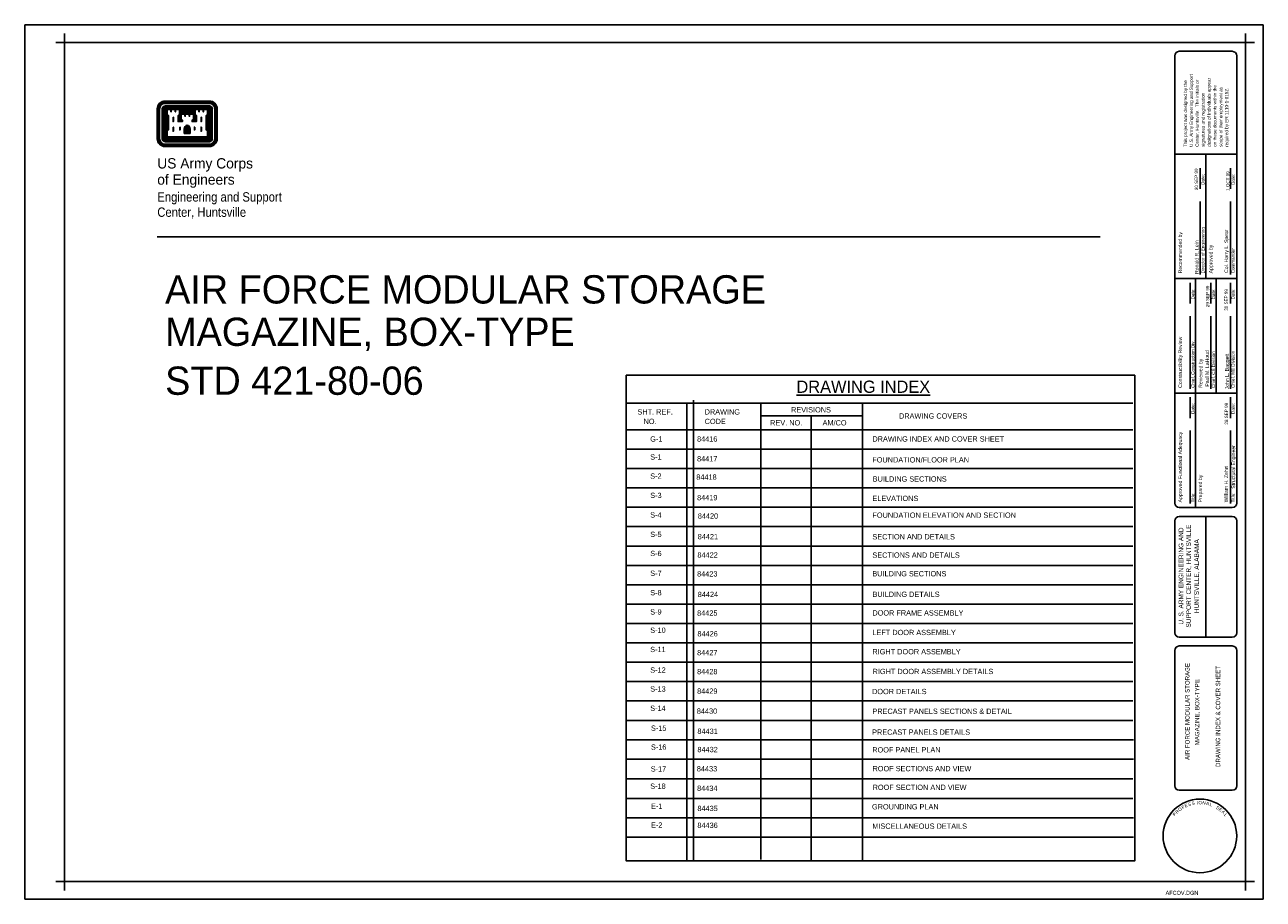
# Model space of a CAD drawing. Extents: x -153 to 962, y 174 to 402.
# Tile 1 of 2: x -153 to -120, y 361 to 384. Entities that reach past the tile are written whole.
import ezdxf
from ezdxf.enums import TextEntityAlignment as Align

# ---------------------------------------------------------------- set-up
doc = ezdxf.new("R2010")
doc.units = 0
doc.layers.get('0').update_dxf_attribs({"linetype": 'CONTINUOUS'})
for name, color, linetype in [('1', 7, 'CONTINUOUS'), ('DWG-LINES', 7, 'CONTINUOUS'), ('MG-LOGO', 7, 'CONTINUOUS'), ('TEXT', 7, 'CONTINUOUS')]:
    doc.layers.add(name, color=color, linetype=linetype)

msp = doc.modelspace()

# ---------------------------------------------------------------- linework, layer by layer
at = {"color": 0, "linetype": 'CONTINUOUS'}
msp.add_lwpolyline([(-137.003, 374.867), (-123.411, 374.867), (-123.411, 361.88), (-137.003, 361.88)], close=True, dxfattribs=at)
at = {"layer": '1', "color": 0, "linetype": 'CONTINUOUS'}
for p, q in [((-119.975, 384.24), (-153.085, 384.24)), ((-153.085, 384.24), (-153.085, 360.855)), ((-119.975, 384.24), (-153.085, 384.24)), ((-153.085, 384.24), (-153.085, 360.855)), ((-119.975, 384.24), (-153.085, 384.24)), ((-153.085, 384.24), (-153.085, 360.855)), ((-119.975, 360.855), (-119.975, 384.24)), ((-119.975, 360.855), (-119.975, 384.24)), ((-119.975, 360.855), (-119.975, 384.24)), ((-152.022, 383.768), (-152.258, 383.768)), ((-152.022, 383.768), (-152.258, 383.768)), ((-152.022, 384.004), (-152.022, 383.768)), ((-152.022, 384.004), (-152.022, 383.768)), ((-152.022, 383.768), (-120.448, 383.768)), ((-152.022, 361.327), (-152.022, 383.768)), ((-152.022, 383.768), (-120.448, 383.768)), ((-152.022, 361.327), (-152.022, 383.768)), ((-152.022, 383.768), (-120.448, 383.768)), ((-152.022, 361.327), (-152.022, 383.768)), ((-120.448, 384.004), (-120.448, 383.768)), ((-120.448, 384.004), (-120.448, 383.768)), ((-120.448, 383.768), (-120.448, 361.327)), ((-120.212, 383.768), (-120.448, 383.768)), ((-120.448, 383.768), (-120.448, 361.327)), ((-120.212, 383.768), (-120.448, 383.768)), ((-120.448, 383.768), (-120.448, 361.327)), ((-120.803, 383.53), (-122.22, 383.53)), ((-120.803, 383.53), (-122.22, 383.53)), ((-122.338, 383.412), (-122.338, 377.902)), ((-122.338, 383.412), (-122.338, 377.902)), ((-120.685, 377.902), (-120.685, 383.412)), ((-120.685, 377.902), (-120.685, 383.412)), ((-148.149, 382.201), (-149.332, 382.201)), ((-148.149, 382.201), (-149.332, 382.201)), ((-148.149, 382.201), (-149.332, 382.201)), ((-148.149, 382.189), (-149.332, 382.189)), ((-148.149, 382.189), (-149.332, 382.189)), ((-148.149, 382.189), (-149.332, 382.189)), ((-148.149, 382.172), (-149.332, 382.172)), ((-148.149, 382.172), (-149.332, 382.172)), ((-148.149, 382.172), (-149.332, 382.172)), ((-148.149, 382.155), (-149.332, 382.155)), ((-148.149, 382.155), (-149.332, 382.155)), ((-148.149, 382.155), (-149.332, 382.155)), ((-148.149, 382.139), (-149.332, 382.139)), ((-148.149, 382.139), (-149.332, 382.139)), ((-148.149, 382.139), (-149.332, 382.139)), ((-149.543, 381.991), (-149.543, 381.192)), ((-149.543, 381.991), (-149.543, 381.192)), ((-149.543, 381.991), (-149.543, 381.192)), ((-149.53, 381.991), (-149.53, 381.192)), ((-149.53, 381.991), (-149.53, 381.192)), ((-149.512, 381.991), (-149.512, 381.192)), ((-149.512, 381.991), (-149.512, 381.192)), ((-149.495, 381.991), (-149.495, 381.192)), ((-149.495, 381.991), (-149.495, 381.192)), ((-149.479, 381.991), (-149.479, 381.192)), ((-149.479, 381.991), (-149.479, 381.192)), ((-149.41, 381.991), (-149.41, 381.192)), ((-149.41, 381.991), (-149.41, 381.192)), ((-149.41, 381.991), (-149.41, 381.192)), ((-149.395, 381.991), (-149.395, 381.192)), ((-149.395, 381.991), (-149.395, 381.192)), ((-149.395, 381.991), (-149.395, 381.192)), ((-149.377, 381.991), (-149.377, 381.192)), ((-149.377, 381.991), (-149.377, 381.192)), ((-149.377, 381.991), (-149.377, 381.192)), ((-149.36, 381.991), (-149.36, 381.192)), ((-149.36, 381.991), (-149.36, 381.192)), ((-149.36, 381.991), (-149.36, 381.192)), ((-149.343, 381.991), (-149.343, 381.192)), ((-149.343, 381.991), (-149.343, 381.192)), ((-149.343, 381.991), (-149.343, 381.192)), ((-148.149, 382.071), (-149.332, 382.071)), ((-148.149, 382.071), (-149.332, 382.071)), ((-148.149, 382.071), (-149.332, 382.071)), ((-148.149, 382.053), (-149.332, 382.053)), ((-148.149, 382.053), (-149.332, 382.053)), ((-148.149, 382.053), (-149.332, 382.053)), ((-148.149, 382.036), (-149.332, 382.036)), ((-148.149, 382.036), (-149.332, 382.036)), ((-148.149, 382.036), (-149.332, 382.036)), ((-148.149, 382.02), (-149.332, 382.02)), ((-148.149, 382.02), (-149.332, 382.02)), ((-148.149, 382.02), (-149.332, 382.02)), ((-148.149, 382.002), (-149.332, 382.002)), ((-148.149, 382.002), (-149.332, 382.002)), ((-148.149, 382.002), (-149.332, 382.002)), ((-149.327, 381.991), (-149.327, 381.198)), ((-149.327, 381.991), (-149.327, 381.198)), ((-149.31, 381.991), (-149.31, 381.215)), ((-149.31, 381.991), (-149.31, 381.215)), ((-149.297, 381.821), (-149.297, 381.412)), ((-149.297, 381.821), (-149.297, 381.412)), ((-149.279, 381.804), (-149.279, 381.432)), ((-149.279, 381.804), (-149.279, 381.432)), ((-148.924, 381.987), (-148.559, 381.987)), ((-148.924, 381.987), (-148.559, 381.987)), ((-148.924, 381.971), (-148.559, 381.971)), ((-148.924, 381.971), (-148.559, 381.971)), ((-148.924, 381.955), (-148.559, 381.955)), ((-148.924, 381.955), (-148.559, 381.955)), ((-148.924, 381.937), (-148.559, 381.937)), ((-148.924, 381.937), (-148.559, 381.937)), ((-148.924, 381.921), (-148.559, 381.921)), ((-148.924, 381.921), (-148.559, 381.921)), ((-148.924, 381.904), (-148.559, 381.904)), ((-148.924, 381.904), (-148.559, 381.904)), ((-148.924, 381.885), (-148.559, 381.885)), ((-148.924, 381.885), (-148.559, 381.885)), ((-148.202, 381.804), (-148.202, 381.432)), ((-148.202, 381.804), (-148.202, 381.432)), ((-148.187, 381.819), (-148.187, 381.415)), ((-148.187, 381.819), (-148.187, 381.415)), ((-148.172, 381.991), (-148.172, 381.215)), ((-148.172, 381.991), (-148.172, 381.215)), ((-148.156, 381.991), (-148.156, 381.198)), ((-148.156, 381.991), (-148.156, 381.198)), ((-148.139, 381.991), (-148.139, 381.192)), ((-148.139, 381.991), (-148.139, 381.192)), ((-148.139, 381.991), (-148.139, 381.192)), ((-148.121, 381.991), (-148.121, 381.192)), ((-148.121, 381.991), (-148.121, 381.192)), ((-148.121, 381.991), (-148.121, 381.192)), ((-148.105, 381.991), (-148.105, 381.192)), ((-148.105, 381.991), (-148.105, 381.192)), ((-148.105, 381.991), (-148.105, 381.192)), ((-148.089, 381.991), (-148.089, 381.192)), ((-148.089, 381.991), (-148.089, 381.192)), ((-148.089, 381.991), (-148.089, 381.192)), ((-148.071, 381.991), (-148.071, 381.192)), ((-148.071, 381.991), (-148.071, 381.192)), ((-148.071, 381.991), (-148.071, 381.192)), ((-148.004, 381.991), (-148.004, 381.192)), ((-148.004, 381.991), (-148.004, 381.192)), ((-148.004, 381.991), (-148.004, 381.192)), ((-147.987, 381.991), (-147.987, 381.192)), ((-147.987, 381.991), (-147.987, 381.192)), ((-147.987, 381.991), (-147.987, 381.192)), ((-147.969, 381.991), (-147.969, 381.192)), ((-147.969, 381.991), (-147.969, 381.192)), ((-147.953, 381.991), (-147.953, 381.192)), ((-147.953, 381.991), (-147.953, 381.192)), ((-147.94, 381.991), (-147.94, 381.192)), ((-147.94, 381.991), (-147.94, 381.192)), ((-147.94, 381.991), (-147.94, 381.192)), ((-148.82, 381.331), (-148.82, 381.461)), ((-148.82, 381.331), (-148.82, 381.461)), ((-148.803, 381.331), (-148.803, 381.461)), ((-148.803, 381.331), (-148.803, 381.461)), ((-148.786, 381.331), (-148.786, 381.461)), ((-148.786, 381.331), (-148.786, 381.461)), ((-148.77, 381.331), (-148.77, 381.461)), ((-148.77, 381.331), (-148.77, 381.461)), ((-148.751, 381.331), (-148.751, 381.461)), ((-148.751, 381.331), (-148.751, 381.461)), ((-148.73, 381.331), (-148.73, 381.461)), ((-148.73, 381.331), (-148.73, 381.461)), ((-148.713, 381.331), (-148.713, 381.461)), ((-148.713, 381.331), (-148.713, 381.461)), ((-148.696, 381.331), (-148.696, 381.461)), ((-148.696, 381.331), (-148.696, 381.461)), ((-148.68, 381.331), (-148.68, 381.461)), ((-148.68, 381.331), (-148.68, 381.461)), ((-148.662, 381.331), (-148.662, 381.461)), ((-148.662, 381.331), (-148.662, 381.461)), ((-148.149, 381.18), (-149.332, 381.18)), ((-148.149, 381.18), (-149.332, 381.18)), ((-148.149, 381.18), (-149.332, 381.18)), ((-148.149, 381.164), (-149.332, 381.164)), ((-148.149, 381.164), (-149.332, 381.164)), ((-148.149, 381.164), (-149.332, 381.164)), ((-148.149, 381.147), (-149.332, 381.147)), ((-148.149, 381.147), (-149.332, 381.147)), ((-148.149, 381.147), (-149.332, 381.147)), ((-148.149, 381.13), (-149.332, 381.13)), ((-148.149, 381.13), (-149.332, 381.13)), ((-148.149, 381.13), (-149.332, 381.13)), ((-148.149, 381.113), (-149.332, 381.113)), ((-148.149, 381.113), (-149.332, 381.113)), ((-148.149, 381.113), (-149.332, 381.113)), ((-148.156, 381.198), (-149.327, 381.198)), ((-148.156, 381.198), (-149.327, 381.198)), ((-148.172, 381.215), (-149.31, 381.215)), ((-148.172, 381.215), (-149.31, 381.215)), ((-148.82, 381.331), (-148.662, 381.331)), ((-148.82, 381.331), (-148.662, 381.331)), ((-148.149, 381.045), (-149.332, 381.045)), ((-148.149, 381.045), (-149.332, 381.045)), ((-148.149, 381.028), (-149.332, 381.028)), ((-148.149, 381.028), (-149.332, 381.028)), ((-148.149, 381.012), (-149.332, 381.012)), ((-148.149, 381.012), (-149.332, 381.012)), ((-148.149, 380.995), (-149.332, 380.995)), ((-148.149, 380.995), (-149.332, 380.995)), ((-148.149, 380.982), (-149.332, 380.982)), ((-148.149, 380.982), (-149.332, 380.982)), ((-148.149, 380.982), (-149.332, 380.982)), ((-120.685, 380.776), (-122.338, 380.776)), ((-120.685, 380.776), (-122.338, 380.776)), ((-121.511, 380.776), (-121.511, 377.454)), ((-121.511, 380.776), (-121.511, 377.454)), ((-122.338, 380.665), (-122.338, 371.446)), ((-122.338, 380.665), (-122.338, 371.446)), ((-120.684, 371.446), (-120.684, 380.665)), ((-120.684, 371.446), (-120.684, 380.665)), ((-121.659, 380.406), (-121.659, 379.849)), ((-121.659, 380.406), (-121.659, 379.849)), ((-120.851, 380.406), (-120.851, 379.849)), ((-120.851, 380.406), (-120.851, 379.849)), ((-121.659, 379.514), (-121.659, 377.565)), ((-121.659, 379.514), (-121.659, 377.565)), ((-120.851, 379.514), (-120.851, 377.565)), ((-120.851, 379.514), (-120.851, 377.565)), ((-124.336, 378.567), (-149.543, 378.567)), ((-126.541, 378.567), (-149.543, 378.567)), ((-120.684, 377.454), (-122.338, 377.454)), ((-120.684, 377.454), (-122.338, 377.454)), ((-121.788, 377.454), (-121.788, 371.327)), ((-121.788, 377.454), (-121.788, 371.327)), ((-121.236, 377.454), (-121.236, 374.391)), ((-121.236, 377.454), (-121.236, 374.391)), ((-121.927, 377.342), (-121.927, 376.786)), ((-121.927, 377.342), (-121.927, 376.786)), ((-121.375, 377.342), (-121.375, 376.786)), ((-121.375, 377.342), (-121.375, 376.786)), ((-120.851, 377.342), (-120.851, 376.786)), ((-120.851, 377.342), (-120.851, 376.786)), ((-121.927, 376.451), (-121.927, 374.502)), ((-121.927, 376.451), (-121.927, 374.502)), ((-121.375, 376.451), (-121.375, 374.502)), ((-121.375, 376.451), (-121.375, 374.502)), ((-120.851, 376.451), (-120.851, 374.502)), ((-120.851, 376.451), (-120.851, 374.502)), ((-120.684, 374.391), (-122.338, 374.391)), ((-120.684, 374.391), (-122.338, 374.391)), ((-121.927, 374.279), (-121.927, 373.722)), ((-121.927, 374.279), (-121.927, 373.722)), ((-120.851, 374.279), (-120.851, 373.722)), ((-120.851, 374.279), (-120.851, 373.722)), ((-121.927, 373.388), (-121.927, 371.439)), ((-121.927, 373.388), (-121.927, 371.439)), ((-120.851, 373.388), (-120.851, 371.439)), ((-120.851, 373.388), (-120.851, 371.439)), ((-122.219, 371.327), (-120.802, 371.327)), ((-122.219, 371.327), (-120.802, 371.327)), ((-122.338, 370.973), (-122.338, 367.981)), ((-122.338, 370.973), (-122.338, 367.981)), ((-122.219, 371.091), (-120.802, 371.091)), ((-122.219, 371.091), (-120.802, 371.091)), ((-121.511, 371.091), (-121.511, 367.863)), ((-121.511, 371.091), (-121.511, 367.863)), ((-120.684, 367.981), (-120.684, 370.973)), ((-120.684, 367.981), (-120.684, 370.973)), ((-122.219, 367.863), (-120.802, 367.863)), ((-122.219, 367.863), (-120.802, 367.863)), ((-120.802, 367.627), (-122.219, 367.627)), ((-120.802, 367.627), (-122.219, 367.627)), ((-122.338, 367.509), (-122.338, 363.886)), ((-122.338, 367.509), (-122.338, 363.886)), ((-120.684, 363.886), (-120.684, 367.509)), ((-120.684, 363.886), (-120.684, 367.509)), ((-122.219, 363.768), (-120.802, 363.768)), ((-122.219, 363.768), (-120.802, 363.768)), ((-152.022, 361.327), (-152.258, 361.327)), ((-152.022, 361.327), (-152.258, 361.327)), ((-122.672, 361.327), (-152.022, 361.327)), ((-152.022, 361.327), (-152.022, 361.091)), ((-122.672, 361.327), (-152.022, 361.327)), ((-152.022, 361.327), (-152.022, 361.091)), ((-122.672, 361.327), (-152.022, 361.327)), ((-120.448, 361.327), (-122.672, 361.327)), ((-120.448, 361.327), (-122.672, 361.327)), ((-120.448, 361.327), (-122.672, 361.327)), ((-120.448, 361.327), (-120.448, 361.091)), ((-120.212, 361.327), (-120.448, 361.327)), ((-120.448, 361.327), (-120.448, 361.091)), ((-120.212, 361.327), (-120.448, 361.327)), ((-120.448, 361.327), (-120.448, 361.091)), ((-120.212, 361.327), (-120.448, 361.327)), ((-153.085, 360.855), (-119.975, 360.855)), ((-153.085, 360.855), (-119.975, 360.855)), ((-153.085, 360.855), (-119.975, 360.855))]:
    msp.add_line(p, q, dxfattribs=at)
for points in [[(-149.297, 381.991), (-149.297, 381.839), (-149.262, 381.804), (-149.262, 381.432), (-149.297, 381.397), (-149.297, 381.228), (-148.185, 381.228), (-148.185, 381.397), (-148.22, 381.432), (-148.22, 381.804), (-148.185, 381.839), (-148.185, 381.991), (-148.331, 381.991), (-148.446, 381.991), (-148.549, 381.991), (-148.549, 381.839), (-148.513, 381.804), (-148.513, 381.669), (-148.594, 381.669), (-148.594, 381.682), (-148.559, 381.716), (-148.559, 381.868), (-148.707, 381.868), (-148.819, 381.868), (-148.924, 381.868), (-148.924, 381.716), (-148.889, 381.682), (-148.889, 381.669), (-148.968, 381.669), (-148.968, 381.804), (-148.933, 381.839), (-148.933, 381.991), (-149.082, 381.991), (-149.194, 381.991), (-149.297, 381.991)], [(-149.297, 381.991), (-149.297, 381.839), (-149.262, 381.804), (-149.262, 381.432), (-149.297, 381.397), (-149.297, 381.228), (-148.185, 381.228), (-148.185, 381.397), (-148.22, 381.432), (-148.22, 381.804), (-148.185, 381.839), (-148.185, 381.991), (-148.331, 381.991), (-148.446, 381.991), (-148.549, 381.991), (-148.549, 381.839), (-148.513, 381.804), (-148.513, 381.669), (-148.594, 381.669), (-148.594, 381.682), (-148.559, 381.716), (-148.559, 381.868), (-148.707, 381.868), (-148.819, 381.868), (-148.924, 381.868), (-148.924, 381.716), (-148.889, 381.682), (-148.889, 381.669), (-148.968, 381.669), (-148.968, 381.804), (-148.933, 381.839), (-148.933, 381.991), (-149.082, 381.991), (-149.194, 381.991), (-149.297, 381.991)], [(-149.297, 381.991), (-149.297, 381.839), (-149.262, 381.804), (-149.262, 381.432), (-149.297, 381.397), (-149.297, 381.228), (-148.185, 381.228), (-148.185, 381.397), (-148.22, 381.432), (-148.22, 381.804), (-148.185, 381.839), (-148.185, 381.991), (-148.331, 381.991), (-148.446, 381.991), (-148.549, 381.991), (-148.549, 381.839), (-148.513, 381.804), (-148.513, 381.669), (-148.594, 381.669), (-148.594, 381.682), (-148.559, 381.716), (-148.559, 381.868), (-148.707, 381.868), (-148.819, 381.868), (-148.924, 381.868), (-148.924, 381.716), (-148.889, 381.682), (-148.889, 381.669), (-148.968, 381.669), (-148.968, 381.804), (-148.933, 381.839), (-148.933, 381.991), (-149.082, 381.991), (-149.194, 381.991), (-149.297, 381.991)], [(-149.28, 381.975), (-149.28, 381.845), (-149.246, 381.811), (-149.246, 381.426), (-149.28, 381.391), (-149.28, 381.245), (-148.202, 381.245), (-148.202, 381.391), (-148.237, 381.426), (-148.237, 381.811), (-148.202, 381.845), (-148.202, 381.975), (-148.306, 381.975), (-148.306, 381.914), (-148.316, 381.914), (-148.316, 381.975), (-148.419, 381.975), (-148.419, 381.914), (-148.428, 381.914), (-148.428, 381.975), (-148.53, 381.975), (-148.53, 381.845), (-148.498, 381.811), (-148.498, 381.652), (-148.611, 381.652), (-148.611, 381.689), (-148.576, 381.723), (-148.576, 381.853), (-148.68, 381.853), (-148.68, 381.792), (-148.69, 381.792), (-148.69, 381.853), (-148.793, 381.853), (-148.793, 381.792), (-148.803, 381.792), (-148.803, 381.853), (-148.906, 381.853), (-148.906, 381.723), (-148.87, 381.689), (-148.87, 381.652), (-148.987, 381.652), (-148.987, 381.811), (-148.95, 381.845), (-148.95, 381.975), (-149.053, 381.975), (-149.053, 381.914), (-149.064, 381.914), (-149.064, 381.975), (-149.167, 381.975), (-149.167, 381.914), (-149.177, 381.914), (-149.177, 381.975), (-149.28, 381.975)], [(-149.28, 381.975), (-149.28, 381.845), (-149.246, 381.811), (-149.246, 381.426), (-149.28, 381.391), (-149.28, 381.245), (-148.202, 381.245), (-148.202, 381.391), (-148.237, 381.426), (-148.237, 381.811), (-148.202, 381.845), (-148.202, 381.975), (-148.306, 381.975), (-148.306, 381.914), (-148.316, 381.914), (-148.316, 381.975), (-148.419, 381.975), (-148.419, 381.914), (-148.428, 381.914), (-148.428, 381.975), (-148.53, 381.975), (-148.53, 381.845), (-148.498, 381.811), (-148.498, 381.652), (-148.611, 381.652), (-148.611, 381.689), (-148.576, 381.723), (-148.576, 381.853), (-148.68, 381.853), (-148.68, 381.792), (-148.69, 381.792), (-148.69, 381.853), (-148.793, 381.853), (-148.793, 381.792), (-148.803, 381.792), (-148.803, 381.853), (-148.906, 381.853), (-148.906, 381.723), (-148.87, 381.689), (-148.87, 381.652), (-148.987, 381.652), (-148.987, 381.811), (-148.95, 381.845), (-148.95, 381.975), (-149.053, 381.975), (-149.053, 381.914), (-149.064, 381.914), (-149.064, 381.975), (-149.167, 381.975), (-149.167, 381.914), (-149.177, 381.914), (-149.177, 381.975), (-149.28, 381.975)], [(-149.28, 381.975), (-149.28, 381.845), (-149.246, 381.811), (-149.246, 381.426), (-149.28, 381.391), (-149.28, 381.245), (-148.202, 381.245), (-148.202, 381.391), (-148.237, 381.426), (-148.237, 381.811), (-148.202, 381.845), (-148.202, 381.975), (-148.306, 381.975), (-148.306, 381.914), (-148.316, 381.914), (-148.316, 381.975), (-148.419, 381.975), (-148.419, 381.914), (-148.428, 381.914), (-148.428, 381.975), (-148.53, 381.975), (-148.53, 381.845), (-148.498, 381.811), (-148.498, 381.652), (-148.611, 381.652), (-148.611, 381.689), (-148.576, 381.723), (-148.576, 381.853), (-148.68, 381.853), (-148.68, 381.792), (-148.69, 381.792), (-148.69, 381.853), (-148.793, 381.853), (-148.793, 381.792), (-148.803, 381.792), (-148.803, 381.853), (-148.906, 381.853), (-148.906, 381.723), (-148.87, 381.689), (-148.87, 381.652), (-148.987, 381.652), (-148.987, 381.811), (-148.95, 381.845), (-148.95, 381.975), (-149.053, 381.975), (-149.053, 381.914), (-149.064, 381.914), (-149.064, 381.975), (-149.167, 381.975), (-149.167, 381.914), (-149.177, 381.914), (-149.177, 381.975), (-149.28, 381.975)], [(-149.12, 381.767), (-149.12, 381.652), (-149.11, 381.652), (-149.11, 381.767), (-149.12, 381.767)], [(-149.12, 381.767), (-149.12, 381.652), (-149.11, 381.652), (-149.11, 381.767), (-149.12, 381.767)], [(-148.941, 381.807), (-148.951, 381.797), (-148.951, 381.686), (-148.915, 381.686), (-148.94, 381.71), (-148.94, 381.808)], [(-148.941, 381.807), (-148.951, 381.797), (-148.951, 381.686), (-148.915, 381.686), (-148.94, 381.71), (-148.94, 381.808)], [(-148.541, 381.807), (-148.53, 381.797), (-148.53, 381.686), (-148.565, 381.686), (-148.543, 381.71), (-148.543, 381.808)], [(-148.541, 381.807), (-148.53, 381.797), (-148.53, 381.686), (-148.565, 381.686), (-148.543, 381.71), (-148.543, 381.808)], [(-148.362, 381.767), (-148.362, 381.652), (-148.373, 381.652), (-148.373, 381.767), (-148.362, 381.767)], [(-148.362, 381.767), (-148.362, 381.652), (-148.373, 381.652), (-148.373, 381.767), (-148.362, 381.767)], [(-149.12, 381.505), (-149.12, 381.392), (-149.11, 381.392), (-149.11, 381.505), (-149.12, 381.505)], [(-149.12, 381.505), (-149.12, 381.392), (-149.11, 381.392), (-149.11, 381.505), (-149.12, 381.505)], [(-148.942, 381.505), (-148.942, 381.427), (-148.931, 381.427), (-148.931, 381.505), (-148.942, 381.505)], [(-148.942, 381.505), (-148.942, 381.427), (-148.931, 381.427), (-148.931, 381.505), (-148.942, 381.505)], [(-148.541, 381.505), (-148.541, 381.427), (-148.55, 381.427), (-148.55, 381.505), (-148.541, 381.505)], [(-148.541, 381.505), (-148.541, 381.427), (-148.55, 381.427), (-148.55, 381.505), (-148.541, 381.505)], [(-148.362, 381.505), (-148.362, 381.392), (-148.373, 381.392), (-148.373, 381.505), (-148.362, 381.505)], [(-148.362, 381.505), (-148.362, 381.392), (-148.373, 381.392), (-148.373, 381.505), (-148.362, 381.505)]]:
    msp.add_lwpolyline(points, dxfattribs=at)
msp.add_circle((-121.668, 362.548), 0.984, dxfattribs=at)
msp.add_circle((-121.668, 362.548), 0.984, dxfattribs=at)
for centre, radius, start, end in [((-149.333, 381.992), 0.209, 90, 180), ((-149.333, 381.992), 0.209, 90, 180), ((-149.333, 381.992), 0.209, 90, 180), ((-149.333, 381.992), 0.197, 90, 180), ((-149.333, 381.992), 0.197, 90, 180), ((-149.333, 381.992), 0.18, 90, 180), ((-149.333, 381.992), 0.18, 90, 180), ((-149.333, 381.992), 0.163, 90, 180), ((-149.333, 381.992), 0.163, 90, 180), ((-149.333, 381.992), 0.146, 90, 180), ((-149.333, 381.992), 0.146, 90, 180), ((-148.149, 381.992), 0.209, 0, 90), ((-148.149, 381.992), 0.209, 0, 90), ((-148.149, 381.992), 0.209, 0, 90), ((-148.149, 381.992), 0.197, 0, 90), ((-148.149, 381.992), 0.197, 0, 90), ((-148.149, 381.992), 0.18, 0, 90), ((-148.149, 381.992), 0.18, 0, 90), ((-148.149, 381.992), 0.163, 0, 90), ((-148.149, 381.992), 0.163, 0, 90), ((-148.149, 381.992), 0.146, 0, 90), ((-148.149, 381.992), 0.146, 0, 90), ((-149.333, 381.992), 0.0783, 90, 180), ((-149.333, 381.992), 0.0783, 90, 180), ((-149.333, 381.992), 0.0783, 90, 180), ((-149.333, 381.992), 0.0614, 90, 180), ((-149.333, 381.992), 0.0614, 90, 180), ((-149.333, 381.992), 0.0614, 90, 180), ((-149.333, 381.992), 0.0445, 90, 180), ((-149.333, 381.992), 0.0445, 90, 180), ((-149.333, 381.992), 0.0445, 90, 180), ((-149.333, 381.992), 0.0276, 90, 180), ((-149.333, 381.992), 0.0276, 90, 180), ((-149.333, 381.992), 0.0276, 90, 180), ((-149.333, 381.992), 0.0106, 90, 180), ((-149.333, 381.992), 0.0106, 90, 180), ((-149.333, 381.992), 0.0106, 90, 180), ((-148.149, 381.992), 0.0783, 0, 90), ((-148.149, 381.992), 0.0783, 0, 90), ((-148.149, 381.992), 0.0783, 0, 90), ((-148.149, 381.992), 0.0614, 0, 90), ((-148.149, 381.992), 0.0614, 0, 90), ((-148.149, 381.992), 0.0614, 0, 90), ((-148.149, 381.992), 0.0445, 0, 90), ((-148.149, 381.992), 0.0445, 0, 90), ((-148.149, 381.992), 0.0445, 0, 90), ((-148.149, 381.992), 0.0276, 0, 90), ((-148.149, 381.992), 0.0276, 0, 90), ((-148.149, 381.992), 0.0276, 0, 90), ((-148.149, 381.992), 0.0106, 0, 90), ((-148.149, 381.992), 0.0106, 0, 90), ((-148.149, 381.992), 0.0106, 0, 90), ((-148.712, 381.453), 0.108, 105.6681, 176.0575), ((-148.712, 381.453), 0.108, 105.6681, 176.0575), ((-148.712, 381.453), 0.0913, 103.4698, 176.0575), ((-148.712, 381.453), 0.0913, 103.4698, 176.0575), ((-148.712, 381.453), 0.0744, 103.4698, 176.0575), ((-148.712, 381.453), 0.0744, 103.4698, 176.0575), ((-148.712, 381.453), 0.0575, 103.4698, 176.0575), ((-148.712, 381.453), 0.0575, 103.4698, 176.0575), ((-148.77, 381.453), 0.0406, 3.9425, 76.5302), ((-148.77, 381.453), 0.0406, 3.9425, 76.5302), ((-148.77, 381.453), 0.0575, 3.9425, 76.5302), ((-148.77, 381.453), 0.0575, 3.9425, 76.5302), ((-148.77, 381.453), 0.0744, 3.9425, 76.5302), ((-148.77, 381.453), 0.0744, 3.9425, 76.5302), ((-148.712, 381.453), 0.0406, 103.4698, 176.0575), ((-148.712, 381.453), 0.0406, 103.4698, 176.0575), ((-148.77, 381.453), 0.0913, 3.9425, 76.5302), ((-148.77, 381.453), 0.0913, 3.9425, 76.5302), ((-148.77, 381.453), 0.108, 3.9425, 74.3949), ((-148.77, 381.453), 0.108, 3.9425, 74.3949), ((-149.333, 381.191), 0.209, 180, 270), ((-149.333, 381.191), 0.209, 180, 270), ((-149.333, 381.191), 0.209, 180, 270), ((-149.333, 381.191), 0.197, 180, 270), ((-149.333, 381.191), 0.197, 180, 270), ((-149.333, 381.191), 0.18, 180, 270), ((-149.333, 381.191), 0.18, 180, 270), ((-149.333, 381.191), 0.163, 180, 270), ((-149.333, 381.191), 0.163, 180, 270), ((-149.333, 381.191), 0.146, 180, 270), ((-149.333, 381.191), 0.146, 180, 270), ((-149.333, 381.191), 0.0783, 180, 270), ((-149.333, 381.191), 0.0783, 180, 270), ((-149.333, 381.191), 0.0783, 180, 270), ((-149.333, 381.191), 0.0614, 180, 270), ((-149.333, 381.191), 0.0614, 180, 270), ((-149.333, 381.191), 0.0614, 180, 270), ((-149.333, 381.191), 0.0445, 180, 270), ((-149.333, 381.191), 0.0445, 180, 270), ((-149.333, 381.191), 0.0445, 180, 270), ((-149.333, 381.191), 0.0276, 180, 270), ((-149.333, 381.191), 0.0276, 180, 270), ((-149.333, 381.191), 0.0276, 180, 270), ((-149.333, 381.191), 0.0106, 180, 270), ((-149.333, 381.191), 0.0106, 180, 270), ((-149.333, 381.191), 0.0106, 180, 270), ((-148.149, 381.191), 0.209, 270, 0), ((-148.149, 381.191), 0.0783, 270, 0), ((-148.149, 381.191), 0.0614, 270, 0), ((-148.149, 381.191), 0.0445, 270, 0), ((-148.149, 381.191), 0.0276, 270, 0), ((-148.149, 381.191), 0.0106, 270, 0), ((-148.149, 381.191), 0.146, 270, 360), ((-148.149, 381.191), 0.163, 270, 360), ((-148.149, 381.191), 0.18, 270, 360), ((-148.149, 381.191), 0.197, 270, 360), ((-148.149, 381.191), 0.209, 270, 0), ((-148.149, 381.191), 0.0783, 270, 0), ((-148.149, 381.191), 0.0614, 270, 0), ((-148.149, 381.191), 0.0445, 270, 0), ((-148.149, 381.191), 0.0276, 270, 0), ((-148.149, 381.191), 0.0106, 270, 0), ((-148.149, 381.191), 0.146, 270, 360), ((-148.149, 381.191), 0.163, 270, 360), ((-148.149, 381.191), 0.18, 270, 360), ((-148.149, 381.191), 0.197, 270, 360), ((-148.149, 381.191), 0.209, 270, 0), ((-148.149, 381.191), 0.0783, 270, 0), ((-148.149, 381.191), 0.0614, 270, 0), ((-148.149, 381.191), 0.0445, 270, 0), ((-148.149, 381.191), 0.0276, 270, 0), ((-148.149, 381.191), 0.0106, 270, 0), ((-148.149, 381.191), 0.146, 270, 360), ((-148.149, 381.191), 0.163, 270, 360), ((-148.149, 381.191), 0.18, 270, 360), ((-148.149, 381.191), 0.197, 270, 360), ((-122.219, 371.446), 0.118, 180, 270), ((-122.219, 371.446), 0.118, 180, 270), ((-120.802, 371.446), 0.118, 270, 0), ((-120.802, 371.446), 0.118, 270, 0), ((-122.219, 370.973), 0.118, 90, 180), ((-122.219, 370.973), 0.118, 90, 180), ((-120.802, 370.973), 0.118, 0, 90), ((-120.802, 370.973), 0.118, 0, 90)]:
    msp.add_arc(centre, radius, start, end, dxfattribs=at)
at = {"layer": 'DWG-LINES', "color": 0, "linetype": 'CONTINUOUS'}
for p, q in [((-135.206, 374.205), (-135.206, 361.908)), ((-137.015, 374.121), (-123.46, 374.121)), ((-135.388, 374.121), (-135.388, 361.899)), ((-133.404, 374.121), (-133.404, 361.918)), ((-130.688, 374.121), (-130.688, 361.908)), ((-133.404, 373.782), (-130.688, 373.782)), ((-132.06, 373.782), (-132.06, 361.899)), ((-137.026, 373.409), (-123.46, 373.409)), ((-137.026, 372.891), (-123.46, 372.891)), ((-137.026, 372.373), (-123.46, 372.373)), ((-137.026, 371.855), (-123.46, 371.855)), ((-137.026, 371.337), (-123.46, 371.337)), ((-137.026, 370.819), (-123.46, 370.819)), ((-137.026, 370.301), (-123.46, 370.301)), ((-137.026, 369.783), (-123.46, 369.783)), ((-137.026, 369.265), (-123.46, 369.265)), ((-137.026, 368.747), (-123.46, 368.747)), ((-137.026, 368.229), (-123.46, 368.229)), ((-137.026, 367.711), (-123.46, 367.711)), ((-137.026, 367.193), (-123.46, 367.193)), ((-137.026, 366.675), (-123.46, 366.675)), ((-137.026, 366.157), (-123.46, 366.157)), ((-137.026, 365.639), (-123.46, 365.639)), ((-137.007, 365.121), (-123.441, 365.121)), ((-137.007, 364.603), (-123.441, 364.603)), ((-137.026, 364.071), (-123.46, 364.071)), ((-137.026, 363.553), (-123.46, 363.553)), ((-137.007, 363.035), (-123.441, 363.035)), ((-137.007, 362.517), (-123.441, 362.517))]:
    msp.add_line(p, q, dxfattribs=at)
at = {"layer": 'MG-LOGO', "color": 0, "linetype": 'CONTINUOUS'}
for centre, start, end in [((-122.22, 383.412), 90, 180), ((-122.22, 383.412), 90, 180), ((-120.803, 383.412), 0, 90), ((-120.803, 383.412), 0, 90), ((-122.219, 367.981), 180, 270), ((-122.219, 367.981), 180, 270), ((-120.802, 367.981), 270, 0), ((-120.802, 367.981), 270, 0), ((-122.219, 367.509), 90, 180), ((-122.219, 367.509), 90, 180), ((-120.802, 367.509), 0, 90), ((-120.802, 367.509), 0, 90), ((-122.219, 363.886), 180, 270), ((-122.219, 363.886), 180, 270), ((-120.802, 363.886), 270, 360), ((-120.802, 363.886), 270, 360)]:
    msp.add_arc(centre, 0.118, start, end, dxfattribs=at)

# ---------------------------------------------------------------- texts
at = {"color": 0, "linetype": 'CONTINUOUS'}
for s, p in [('84421', (-135.094, 370.622)), ('84422', (-135.102, 370.132)), ('84423', (-135.11, 369.627)), ('84424', (-135.094, 369.077)), ('84425', (-135.11, 368.579)), ('84426', (-135.102, 368.025)), ('84427', (-135.11, 367.519)), ('84428', (-135.11, 367.013)), ('84429', (-135.11, 366.491)), ('84430', (-135.118, 365.957)), ('84431', (-135.102, 365.419)), ('84432', (-135.102, 364.929)), ('84433', (-135.118, 364.415)), ('84434', (-135.11, 363.893)), ('84435', (-135.102, 363.355)), ('84436', (-135.102, 362.903))]:
    msp.add_text(s, height=0.1417, dxfattribs=at).set_placement(p, align=Align.TOP_LEFT)
at = {"layer": '1', "color": 0, "linetype": 'CONTINUOUS'}
for s, p in [('This project was designed by the ', (-122.101, 380.975)), ('This project was designed by the ', (-122.101, 380.975)), ('U.S. Army Engineering and Support ', (-121.944, 380.975)), ('U.S. Army Engineering and Support ', (-121.944, 380.975)), ('Center, Huntsville.  The initials or ', (-121.786, 380.975)), ('Center, Huntsville.  The initials or ', (-121.786, 380.975)), ('designations of individuals appear', (-121.471, 380.975)), ('designations of individuals appear', (-121.471, 380.975)), ('signatures and registration ', (-121.629, 380.975)), ('signatures and registration ', (-121.629, 380.975)), ('on these documents within the ', (-121.314, 380.975)), ('on these documents within the ', (-121.314, 380.975)), ('scope of their employment as ', (-121.156, 380.975)), ('scope of their employment as ', (-121.156, 380.975)), ('required by ER 1110-1-8152.', (-120.999, 380.975)), ('required by ER 1110-1-8152.', (-120.999, 380.975))]:
    msp.add_text(s, height=0.08858, rotation=90, dxfattribs=at).set_placement(p, align=Align.TOP_LEFT)
for s, height, p in [('US Army Corps', 0.27558, (-149.543, 380.672)), ('US Army Corps', 0.27558, (-149.543, 380.672)), ('of Engineers', 0.27558, (-149.543, 380.239)), ('of Engineers', 0.27558, (-149.543, 380.239)), ('AIR FORCE MODULAR STORAGE', 0.7559, (-149.333, 377.542)), ('MAGAZINE, BOX-TYPE', 0.7559, (-149.333, 376.408)), ('STD 421-80-06', 0.7559, (-149.333, 375.1))]:
    msp.add_text(s, height=height, dxfattribs=at).set_placement(p, align=Align.TOP_LEFT)
for s, height, p in [('30 SEP 99', 0.0877, (-121.763, 379.817)), ('Date:', 0.0877, (-121.589, 379.96)), ('Date:', 0.0877, (-121.589, 379.96)), ('1 OCT 99', 0.0877, (-120.921, 379.797)), ('Date:', 0.0877, (-120.782, 379.96)), ('Date:', 0.0877, (-120.782, 379.96)), ('Director of Engineering', 0.08768, (-121.589, 377.593)), ('Director of Engineering', 0.08768, (-121.589, 377.593)), ('Recommended by', 0.09843, (-122.196, 377.593)), ('Recommended by', 0.09843, (-122.196, 377.593)), ('Approved by', 0.09843, (-121.38, 377.593)), ('Approved by', 0.09843, (-121.38, 377.593)), ('Commander', 0.0877, (-120.782, 377.593)), ('Commander', 0.0877, (-120.782, 377.593)), ('Date:', 0.0877, (-121.858, 376.897)), ('Date:', 0.0877, (-121.858, 376.897)), ('29 SEP 99', 0.0877, (-121.464, 376.686)), ('Date:', 0.0877, (-121.306, 376.897)), ('Date:', 0.0877, (-121.306, 376.897)), ('30 SEP 99', 0.0877, (-120.967, 376.593)), ('Date:', 0.0877, (-120.782, 376.897)), ('Date:', 0.0877, (-120.782, 376.897)), ('Constructibility Review', 0.09843, (-122.196, 374.53)), ('Constructibility Review', 0.09843, (-122.196, 374.53)), ('Chief, Construction Div.', 0.08768, (-121.858, 374.53)), ('Chief, Construction Div.', 0.08768, (-121.858, 374.53)), ('Paul M. LaHoud', 0.09843, (-121.475, 374.563)), ('Chief, CS Division', 0.08768, (-121.306, 374.53)), ('Chief, CS Division', 0.08768, (-121.306, 374.53)), ('Chief, ME Division', 0.08768, (-120.782, 374.53)), ('Chief, ME Division', 0.08768, (-120.782, 374.53)), ('Reviewed by', 0.09843, (-121.649, 374.53)), ('Reviewed by', 0.09843, (-121.649, 374.53)), ('John L. Baggett', 0.09843, (-120.944, 374.49)), ('Date:', 0.0877, (-121.858, 373.834)), ('Date:', 0.0877, (-121.858, 373.834)), ('28 SEP 99', 0.0877, (-120.961, 373.548)), ('Date:', 0.0877, (-120.782, 373.834)), ('Date:', 0.0877, (-120.782, 373.834)), ('Approved Functional Adequacy', 0.09843, (-122.196, 371.467)), ('Approved Functional Adequacy', 0.09843, (-122.196, 371.467)), ('Prepared by', 0.09843, (-121.659, 371.467)), ('Prepared by', 0.09843, (-121.659, 371.467)), ('Title:', 0.0877, (-121.858, 371.467)), ('Title:', 0.0877, (-121.858, 371.467)), ('Title:', 0.0877, (-120.782, 371.467)), ('Title:', 0.0877, (-120.782, 371.467))]:
    msp.add_text(s, height=height, rotation=90, dxfattribs=at).set_placement(p, align=Align.MIDDLE_LEFT)
at = {"layer": '1', "color": 0, "linetype": 'CONTINUOUS', "width": 0.899917}
for s, p in [('Engineering and Support', (-149.542, 379.762)), ('Engineering and Support', (-149.542, 379.762)), ('Center, Huntsville', (-149.542, 379.354)), ('Center, Huntsville', (-149.542, 379.354))]:
    msp.add_text(s, height=0.25, dxfattribs=at).set_placement(p, align=Align.TOP_LEFT)
at = {"layer": '1', "color": 0, "linetype": 'CONTINUOUS'}
for s, p in [('U. S. ARMY ENGINEERING AND', (-122.174, 369.497)), ('U. S. ARMY ENGINEERING AND', (-122.174, 369.497)), ('SUPPORT CENTER, HUNTSVILLE', (-121.96, 369.498)), ('SUPPORT CENTER, HUNTSVILLE', (-121.96, 369.498)), ('HUNTSVILLE, ALABAMA', (-121.747, 369.495)), ('HUNTSVILLE, ALABAMA', (-121.747, 369.495))]:
    msp.add_text(s, height=0.125, rotation=90, dxfattribs=at).set_placement(p, align=Align.MIDDLE)
at = {"layer": 'MG-LOGO', "color": 0, "linetype": 'CONTINUOUS'}
for s, p in [('Ronald R. Lein', (-121.752, 377.576)), ('Col. Harry L. Spear', (-120.963, 377.603)), ('Structural Engineer', (-120.775, 371.834)), ('William H. Zehrt', (-120.967, 371.469))]:
    msp.add_text(s, height=0.09843, rotation=90, dxfattribs=at).set_placement(p, align=Align.MIDDLE_LEFT)
for s, height, rotation, p in [('AIR FORCE MODULAR STORAGE', 0.1181, 90, (-122.063, 365.875)), ('DRAWING INDEX & COVER SHEET', 0.1181, 90, (-121.244, 365.743)), ('MAGAZINE, BOX-TYPE', 0.1181, 90, (-121.802, 365.855)), ('R', 0.0877, 42.5663, (-122.307, 363.229)), ('R', 0.0877, 42.5663, (-122.307, 363.229)), ('O', 0.0877, 37.7281, (-122.229, 363.295)), ('O', 0.0877, 37.7281, (-122.229, 363.295)), ('F', 0.0877, 32.8899, (-122.141, 363.355)), ('F', 0.0877, 32.8899, (-122.141, 363.355)), ('E', 0.0877, 23.2134, (-122.054, 363.399)), ('E', 0.0877, 23.2134, (-122.054, 363.399)), ('S', 0.0877, 18.3751, (-121.958, 363.436)), ('S', 0.0877, 18.3751, (-121.958, 363.436)), ('S', 0.0877, 13.5369, (-121.858, 363.463)), ('S', 0.0877, 13.5369, (-121.858, 363.463)), ('I', 0.0877, 3.8604, (-121.734, 363.479)), ('I', 0.0877, 3.8604, (-121.734, 363.479)), ('O', 0.0877, 359.0222, (-121.659, 363.482)), ('O', 0.0877, 359.0222, (-121.659, 363.482)), ('N', 0.0877, 354.1839, (-121.554, 363.475)), ('N', 0.0877, 354.1839, (-121.554, 363.475)), ('A', 0.0877, 349.3457, (-121.454, 363.458)), ('A', 0.0877, 349.3457, (-121.454, 363.458)), ('L', 0.0877, 339.6692, (-121.356, 363.428)), ('L', 0.0877, 339.6692, (-121.356, 363.428)), ('S', 0.0877, 329.9927, (-121.172, 363.34)), ('S', 0.0877, 329.9927, (-121.172, 363.34)), ('E', 0.0877, 320.3163, (-121.091, 363.282)), ('E', 0.0877, 320.3163, (-121.091, 363.282)), ('A', 0.0877, 315.478, (-121.015, 363.215)), ('A', 0.0877, 315.478, (-121.015, 363.215)), ('P', 0.0877, 47.4046, (-122.378, 363.155)), ('P', 0.0877, 47.4046, (-122.378, 363.155)), ('L', 0.0877, 310.6398, (-120.943, 363.137)), ('L', 0.0877, 310.6398, (-120.943, 363.137))]:
    msp.add_text(s, height=height, rotation=rotation, dxfattribs=at).set_placement(p, align=Align.TOP_CENTER)
at = {"layer": 'MG-LOGO', "color": 0, "linetype": 'CONTINUOUS', "width": 0.800151}
msp.add_text('AFCOV.DGN', height=0.1102, dxfattribs=at).set_placement((-122.148, 361.026), align=Align.MIDDLE)
at = {"layer": 'TEXT', "color": 0, "linetype": 'CONTINUOUS'}
for s, height, p in [('%%UDRAWING INDEX', 0.32727, (-132.454, 374.397)), ('SHT. REF.', 0.1417, (-136.705, 373.817)), ('DRAWING', 0.1417, (-134.909, 373.817)), ('REVISIONS', 0.1417, (-132.598, 373.873)), ('                    DRAWING COVERS', 0.14167, (-130.8, 373.707)), ('   NO.', 0.1417, (-136.705, 373.562)), ('CODE ', 0.1417, (-134.909, 373.562)), ('REV. NO.', 0.1417, (-133.158, 373.525)), ('AM/CO', 0.1417, (-131.756, 373.525)), ('G-1', 0.1417, (-136.364, 373.093)), ('84416', 0.1417, (-135.112, 373.093)), ('DRAWING INDEX AND COVER SHEET', 0.14167, (-130.424, 373.093)), ('S-1', 0.1417, (-136.364, 372.611)), ('84417', 0.1417, (-135.112, 372.563)), ('FOUNDATION/FLOOR PLAN', 0.14167, (-130.427, 372.535)), ('S-2', 0.1417, (-136.364, 372.099)), ('84418', 0.1417, (-135.132, 372.073)), ('BUILDING SECTIONS', 0.14167, (-130.416, 372.023)), ('S-3', 0.1417, (-136.364, 371.585)), ('84419', 0.1417, (-135.11, 371.523)), ('ELEVATIONS', 0.1417, (-130.425, 371.504)), ('S-4', 0.1417, (-136.364, 371.061)), ('84420', 0.1417, (-135.092, 371.033)), ('FOUNDATION ELEVATION AND SECTION', 0.14167, (-130.424, 371.055)), ('S-5', 0.1417, (-136.364, 370.542)), ('SECTION AND DETAILS', 0.14167, (-130.424, 370.477)), ('S-6', 0.1417, (-136.364, 370.031)), ('SECTIONS AND DETAILS', 0.14167, (-130.425, 369.987)), ('S-7', 0.1417, (-136.364, 369.501)), ('BUILDING SECTIONS', 0.14167, (-130.425, 369.489)), ('S-8', 0.1417, (-136.364, 368.982)), ('BUILDING DETAILS', 0.14167, (-130.421, 368.939)), ('S-9', 0.1417, (-136.364, 368.468)), ('DOOR FRAME ASSEMBLY', 0.14167, (-130.424, 368.441)), ('S-10', 0.1417, (-136.364, 367.978)), ('LEFT DOOR ASSEMBLY', 0.14167, (-130.424, 367.918)), ('S-11', 0.1417, (-136.364, 367.463)), ('RIGHT DOOR ASSEMBLY', 0.14167, (-130.424, 367.404)), ('S-12', 0.1417, (-136.364, 366.912)), ('RIGHT DOOR ASSEMBLY DETAILS', 0.14167, (-130.419, 366.875)), ('S-13', 0.1417, (-136.364, 366.407)), ('DOOR DETAILS', 0.14167, (-130.433, 366.339)), ('S-14', 0.1417, (-136.364, 365.892)), ('PRECAST PANELS SECTIONS & DETAIL', 0.14167, (-130.425, 365.811)), ('S-15', 0.1417, (-136.344, 365.358)), ('PRECAST PANELS DETAILS', 0.14167, (-130.432, 365.253)), ('S-16', 0.1417, (-136.344, 364.853)), ('ROOF PANEL PLAN', 0.14167, (-130.428, 364.78)), ('S-17', 0.1417, (-136.35, 364.269)), ('ROOF SECTIONS AND VIEW', 0.14167, (-130.421, 364.278)), ('S-18', 0.1417, (-136.364, 363.807)), ('ROOF SECTION AND VIEW', 0.14167, (-130.418, 363.777)), ('E-1', 0.1417, (-136.344, 363.272)), ('GROUNDING PLAN', 0.14167, (-130.435, 363.256)), ('E-2', 0.1417, (-136.344, 362.767)), ('MISCELLANEOUS DETAILS', 0.14167, (-130.426, 362.738))]:
    msp.add_text(s, height=height, dxfattribs=at).set_placement(p)

doc.saveas('drawing.dxf')
